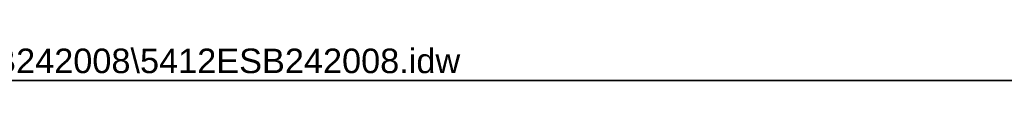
# Model space of a CAD drawing. Header units: inches. Extents: x 2 to 104, y 2 to 68.
# Tile 84 of 98: x 58.419 to 80.991, y 66.807 to 67.61. Entities that reach past the tile are written whole.
import ezdxf

# ---------------------------------------------------------------- set-up
doc = ezdxf.new("R2010")
doc.units = ezdxf.units.IN
doc.header["$LTSCALE"] = 6.250991
doc.header["$MEASUREMENT"] = 0
doc.layers.get('0').update_dxf_attribs({"lineweight": 25})
doc.layers.add('Sketch Geometry(ANSI)', color=7, linetype='Continuous', lineweight=25)
doc.layers.add('Symbols(ANSI)', color=7, linetype='Continuous', lineweight=25)
doc.styles.add('Current-ANSI', font='arial.ttf')

# ---------------------------------------------------------------- blocks, each defined once
blk = doc.blocks.new('Borders 10_EXM - B (Inch)')
at = {"layer": 'Sketch Geometry(ANSI)', "linetype": 'Continuous', "lineweight": 35}
blk.add_line((16.3979, 10.6915), (0.5229, 10.6915), dxfattribs=at)
at = {"layer": 'Symbols(ANSI)', "color": 7, "style": 'Current-ANSI'}
blk.add_attdef('FILENAME_AND_PATH_001', (5.9364, 10.7181), '', height=0.09, dxfattribs=at)

msp = doc.modelspace()

# ---------------------------------------------------------------- block references
at = {"xscale": 6.25099146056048, "yscale": 6.25099146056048, "zscale": 6.25099146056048}
msp.add_blockref('Borders 10_EXM - B (Inch)', (0, 0), dxfattribs=at).add_auto_attribs({'FILENAME_AND_PATH_001': 'C:\\Vault_Workspace\\Inventor_Dwg\\BoxCad\\Result\\5412ESB242008\\5412ESB242008.idw'})

doc.saveas('drawing.dxf')
